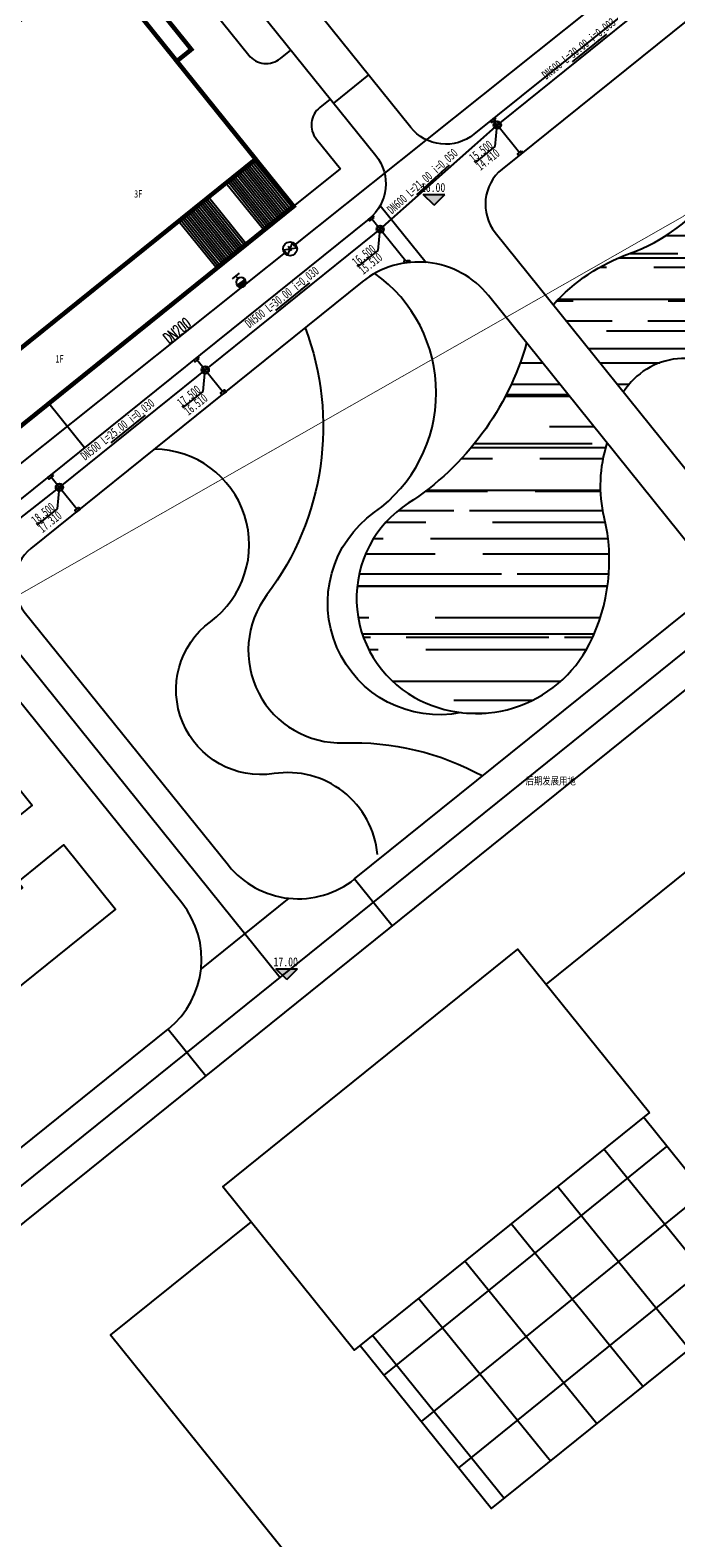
# Model space of a CAD drawing. Extents: x 38389316 to 38392219, y 2477539 to 2480586.
# Tile 25 of 43: x 38389970 to 38390057, y 2479526 to 2479728. Entities that reach past the tile are written whole.
import ezdxf
from ezdxf.enums import TextEntityAlignment as Align

# ---------------------------------------------------------------- set-up
doc = ezdxf.new("R2010")
doc.units = 0
doc.header["$LTSCALE"] = 1000
doc.header["$MEASUREMENT"] = 0
for name, pattern in [('CENTER2', [1.125, 0.75, -0.125, 0.125, -0.125]), ('DASH', [0.35, 0.25, -0.1]), ('PHANTOM2', [1.25, 0.625, -0.125, 0.125, -0.125, 0.125, -0.125])]:
    doc.linetypes.add(name, pattern=pattern)
doc.layers.get('0').update_dxf_attribs({"linetype": 'CONTINUOUS'})
for name, color, linetype in [('-给水标注', 60, 'CONTINUOUS'), ('000001', 2, 'CONTINUOUS'), ('DIM_ELEV', 8, 'CONTINUOUS'), ('DIM_SYMB', 3, 'CONTINUOUS'), ('DIM_污水', 3, 'CONTINUOUS'), ('JM_指标表', 7, 'CONTINUOUS'), ('PIPE-给水', 6, 'TG_J'), ('PIPE-雨水', 9, 'CONTINUOUS'), ('u-road', 4, 'CONTINUOUS'), ('VALVE_给水', 7, 'CONTINUOUS'), ('XG-雨水井', 2, 'CONTINUOUS'), ('建筑轮廓', 2, 'CONTINUOUS'), ('文字', 7, 'CONTINUOUS'), ('用地界线', 8, 'CONTINUOUS'), ('绿色屋顶', 114, 'CONTINUOUS'), ('路中线', 7, 'CENTER2'), ('道路', 33, 'CONTINUOUS')]:
    doc.layers.add(name, color=color, linetype=linetype)
doc.styles.add('-宋体', font='txt', dxfattribs={"width": 0.8})
doc.styles.add('DIM_FONT', font='SIMPLEX', dxfattribs={"width": 0.7, "bigfont": 'GBCBIG'})
doc.styles.add('TG_LINETYPE', font='SIMPLEX', dxfattribs={"width": 0.8, "height": 3, "bigfont": 'HZTXT'})
doc.styles.add('中等线体', font='txt', dxfattribs={"width": 0.8})
doc.styles.add('人防黑体', font='simhei.ttf', dxfattribs={"width": 0.7})
doc.styles.add('宋体', font='txt', dxfattribs={"width": 0.8, "height": 8})
doc.linetypes.add('TG_J', pattern='A,2,-0.3,["J",TG_LINETYPE,S=0.1,R=0,X=-0.23,Y=-0.15],0', length=2.3)
pattern_1 = [(0, (38392595.5196, 2482422.002), (13.97, 6.35), [95.25, -12.7, 31.75, -6.35]), (0, (38392603.965, 2482425.177), (-6.35, 8.4455), [19.05, -2.0955, 38.1, -4.7625]), (0, (38392598.6946, 2482427.399), (33.02, 4.2545), [50.8, -8.89, 25.4, -6.35])]

# ---------------------------------------------------------------- blocks, each defined once
blk = doc.blocks.new('雨水井')
for p, q in [((-1, 0), (1, 0)), ((-0.84, 0.55), (0.84, 0.55)), ((-0.84, -0.54), (0.84, -0.54))]:
    blk.add_line(p, q)
blk.add_lwpolyline([(0, -1), (0, 1)])
blk.add_circle((0, 0), 1)
blk = doc.blocks.new('addddd')
at = {"layer": '-给水标注', "lineweight": -2}
blk.add_hatch(color=256, dxfattribs=at).paths.add_polyline_path([(471862.69, 2575704.54, 0.414214), (471863.7, 2575703.58, 0.414214), (471864.65, 2575704.58)])
blk.add_line((471862.69, 2575704.54), (471864.65, 2575704.58), dxfattribs=at)
at = {"layer": '-给水标注'}
for p, q in [((471864.6, 2575706.22), (471862.72, 2575706.22)), ((471863.66, 2575705.54), (471863.66, 2575706.22))]:
    blk.add_line(p, q, dxfattribs=at)
at = {"layer": '-给水标注', "color": 4, "ltscale": 5}
blk.add_circle((471863.67, 2575704.56), 0.981, dxfattribs=at)
blk = doc.blocks.new('$VALVE$00000296')
for points in [[(-125, 72), (-125, -72), (125, 72), (125, -72), (-125, 72)], [(0, 60), (0, -64)]]:
    blk.add_lwpolyline(points)
for p in [(-125, 0), (125, 0)]:
    blk.add_point(p)
blk = doc.blocks.new('_ARROW')
blk.add_solid([(0, 0), (-1, 0.1), (-1, -0.1)])
blk = doc.blocks.new('hyvahavb')
at = {"layer": 'DIM_ELEV'}
blk.add_hatch(color=8, dxfattribs=at).paths.add_polyline_path([(-173.2, -4360.8), (-182.2, -4351.8), (-164.2, -4351.8)])
at = {"layer": 'DIM_ELEV', "color": 8}
for p, q in [((-173.2, -4360.8), (-182.2, -4351.8)), ((-182.2, -4351.8), (-164.2, -4351.8)), ((-173.2, -4360.8), (-164.2, -4351.8))]:
    blk.add_line(p, q, dxfattribs=at)
blk = doc.blocks.new('202210211F')
at = {"layer": '建筑轮廓'}
h = blk.add_hatch(dxfattribs=at)
h.set_pattern_fill('ANSI37', color=8, scale=5, angle=354, style=0)
h.set_pattern_definition([(39, (38392595.5196, 2482422.002), (-4.99523, 6.168596), []), (129, (38392595.5196, 2482422.002), (-6.168596, -4.99523), [])])
h.paths.add_polyline_path([(38392391.68, 2481656.17), (38392353.82, 2481625.69), (38392371.38, 2481603.88), (38392409.24, 2481634.36)])
h.paths.add_polyline_path([(38392384.99, 2481645.42), (38392391.59, 2481645.42), (38392391.59, 2481648.42), (38392384.99, 2481648.42)], flags=24)
at = {"layer": '道路'}
h = blk.add_hatch(dxfattribs=at)
h.set_pattern_fill('AR-RROOF', color=8, scale=5, style=0)
h.set_pattern_definition(pattern_1)
h.paths.add_polyline_path([(38392389.8, 2481771.55, 0.123405), (38392379.63, 2481764.74), (38392389.01, 2481753.09, -0.48459), (38392404.12, 2481754.58, 0.528217), (38392430.93, 2481759.11, -0.20002), (38392454.08, 2481780.46, 0.787845), (38392452.28, 2481796.21, -0.207547), (38392440.03, 2481803.41, 0.706448), (38392405.93, 2481793.28, -0.302174)])
h = blk.add_hatch(dxfattribs=at)
h.set_pattern_fill('AR-RROOF', color=8, scale=5, style=0)
h.set_pattern_definition(pattern_1)
h.paths.add_polyline_path([(38392386.43, 2481736.32, -0.138239), (38392386.84, 2481746.22), (38392376.05, 2481759.61, -0.181862), (38392360.24, 2481738.19, 0.564769), (38392361.09, 2481712.26, 0.426983), (38392384.46, 2481719.42, 0.176876)])
at = {"layer": 'u-road', "color": 8, "flags": 128}
for points in [[(38392392.31, 2481891.87), (38392415.32, 2481863.28, -0.414213), (38392410.77, 2481821.1), (38392369.02, 2481787.49, -0.414214), (38392360.58, 2481788.4), (38392315.24, 2481844.72)], [(38392293.44, 2481757.59), (38392290.97, 2481755.59, -0.414214), (38392282.53, 2481756.5), (38392256.07, 2481789.37, -0.414214), (38392257.89, 2481806.25), (38392302.13, 2481841.87, -0.414152), (38392310.57, 2481840.96), (38392355.91, 2481784.64, -0.414151), (38392355, 2481776.2), (38392306.08, 2481736.82, -0.414214), (38392297.64, 2481737.73), (38392295.32, 2481740.61, -0.414214), (38392296.24, 2481749.05), (38392300.6, 2481752.56)], [(38392402.91, 2481735.82, 0.414215), (38392411.35, 2481734.91), (38392467.12, 2481779.81, 0.414212), (38392468.94, 2481796.68), (38392468.94, 2481796.68), (38392445.43, 2481825.89, 0.414214), (38392428.55, 2481827.72), (38392372.78, 2481782.82, 0.414213), (38392371.87, 2481774.38), (38392402.91, 2481735.82)], [(38392351.68, 2481534.43, 0.440628), (38392369.36, 2481533.32), (38392536.89, 2481694.85, 0.38828), (38392537.91, 2481711.01), (38392537.91, 2481711.01), (38392489.01, 2481771.76, 0.414215), (38392472.14, 2481773.58), (38392472.14, 2481773.58), (38392291.58, 2481628.22, 0.414212), (38392289.76, 2481611.35), (38392351.68, 2481534.43)], [(38392397.33, 2481723.62, 0.414212), (38392398.24, 2481732.06), (38392370.96, 2481765.94, 0.414214), (38392354.09, 2481767.77), (38392309.84, 2481732.15, 0.414213), (38392308.93, 2481723.71), (38392336.21, 2481689.83, 0.414214), (38392353.08, 2481688), (38392397.33, 2481723.62)], [(38392272.49, 2481623.12, 0.033621), (38392272.49, 2481623.12), (38392272.49, 2481623.12, -0.504687), (38392272.49, 2481623.12), (38392328.16, 2481667.94, 0.414213), (38392329.98, 2481684.81), (38392302.36, 2481719.11, 0.368087), (38392294.72, 2481720.57), (38392147.38, 2481636.63, 0.461894), (38392145.68, 2481627.66), (38392194, 2481567.63, 0.414215), (38392202.44, 2481566.72), (38392272.49, 2481623.12)]]:
    blk.add_lwpolyline(points, format="xyb", dxfattribs=at)
for points in [[(38392354.94, 2481795.41), (38392350.26, 2481791.65)], [(38392356.49, 2481777.99), (38392362.62, 2481770.38)], [(38392353.08, 2481688), (38392358.1, 2481681.77)], [(38392344.29, 2481685.42), (38392332.56, 2481675.98)], [(38392328.16, 2481667.94), (38392333.18, 2481661.7)]]:
    blk.add_lwpolyline(points, dxfattribs=at)
at = {"layer": '建筑轮廓', "color": 8, "const_width": 0.6, "flags": 128}
for points in [[(38392305.68, 2481746.25), (38392344.93, 2481777.86), (38392329.32, 2481797.25), (38392331.27, 2481798.82), (38392303.17, 2481833.72), (38392268.28, 2481805.62), (38392275.11, 2481797.13), (38392268.8, 2481792.05)], [(38392339.86, 2481784.17), (38392318.41, 2481810.81), (38392279.15, 2481779.2), (38392300.6, 2481752.56)]]:
    blk.add_lwpolyline(points, close=True, dxfattribs=at)
at = {"layer": '建筑轮廓', "color": 8}
blk.add_lwpolyline([(38392300.6, 2481752.56), (38392339.86, 2481784.17), (38392329.32, 2481797.25), (38392331.27, 2481798.82), (38392303.17, 2481833.72), (38392268.28, 2481805.62), (38392275.11, 2481797.13), (38392268.8, 2481792.05)], close=True, dxfattribs=at)
at = {"layer": '建筑轮廓', "color": 8, "flags": 128}
for points in [[(38392303.09, 2481706.41), (38392309.99, 2481697.84), (38392303.83, 2481692.89), (38392303.21, 2481693.67), (38392270.96, 2481667.71), (38392276.48, 2481660.85), (38392308.72, 2481686.81), (38392308.1, 2481687.59), (38392314.25, 2481692.55), (38392321.15, 2481683.98), (38392268.57, 2481641.65), (38392262.3, 2481649.44), (38392268.84, 2481654.7), (38392268.84, 2481654.7), (38392268.84, 2481654.7), (38392263.32, 2481661.56), (38392263.32, 2481661.56), (38392263.32, 2481661.56), (38392256.78, 2481656.29), (38392250.51, 2481664.08)], [(38392392.46, 2481656.8), (38392353.04, 2481625.07), (38392335.48, 2481646.88), (38392374.9, 2481678.61), (38392392.46, 2481656.8)]]:
    blk.add_lwpolyline(points, close=True, dxfattribs=at)
for points in [[(38392339.25, 2481642.2), (38392320.47, 2481627.09), (38392367.82, 2481568.28), (38392444.78, 2481630.24), (38392397.43, 2481689.05), (38392378.66, 2481673.93)], [(38392353.82, 2481625.69), (38392371.38, 2481603.88), (38392409.24, 2481634.36), (38392391.68, 2481656.17)]]:
    blk.add_lwpolyline(points, dxfattribs=at)
at = {"layer": '用地界线', "color": 10, "linetype": 'PHANTOM2', "ltscale": 0.01, "const_width": 0.1, "flags": 128}
blk.add_lwpolyline([(38392235.26, 2482101.89), (38392270.9, 2482137.54), (38392306.54, 2482173.18), (38392373.95, 2482086.4), (38392424.95, 2482025.04), (38392448.56, 2481995.71), (38392438.61, 2481909.05), (38392429.45, 2481829.31), (38392429.01, 2481827.02), (38392427.12, 2481819.84), (38392426.6, 2481818.27), (38392426.26, 2481817.21), (38392425.43, 2481814.9), (38392423.82, 2481810.98), (38392421.79, 2481806.57), (38392418.72, 2481801.02), (38392414.83, 2481794.99), (38392410.53, 2481789.42), (38392405.59, 2481783.99), (38392398.87, 2481777.91), (38392396.95, 2481776.5), (38392345.95, 2481747.45), (38392111.41, 2481613.84), (38392109.01, 2481614.47), (38392106.98, 2481614.07), (38392098.15, 2481630.51), (38392116.12, 2481640.75), (38392101.21, 2481666.92), (38392135.86, 2481778.66), (38392136.38, 2481780.34), (38392181.47, 2481804.15), (38392192.72, 2481840.56), (38392168.94, 2481885.6), (38392177.65, 2481913.84), (38392177.59, 2481914.99), (38392183.13, 2481932.94), (38392184.52, 2481931.77), (38392189.13, 2481946.8), (38392199.95, 2481981.77), (38392198.7, 2481982.12), (38392198.34, 2481982.25), (38392199.41, 2481985.72), (38392202.06, 2481994.32)], close=True, dxfattribs=at)
at = {"layer": '路中线', "color": 8, "linetype": 'DASH', "ltscale": 4, "flags": 128}
for points in [[(38392199.45, 2481559.18), (38392555, 2481845.43)], [(38392242.92, 2481799.33), (38392343.13, 2481674.85)]]:
    blk.add_lwpolyline(points, dxfattribs=at)
at = {"layer": '道路', "color": 8}
for p, q in [((38392344.58, 2481777.82), (38392339.62, 2481783.98)), ((38392344.81, 2481778.01), (38392339.86, 2481784.17)), ((38392342.01, 2481775.76), (38392337.05, 2481781.91)), ((38392342.24, 2481775.94), (38392337.28, 2481782.1)), ((38392342.47, 2481776.13), (38392337.52, 2481782.29)), ((38392342.71, 2481776.32), (38392337.75, 2481782.47)), ((38392342.94, 2481776.51), (38392337.99, 2481782.66)), ((38392343.17, 2481776.7), (38392338.22, 2481782.85)), ((38392343.41, 2481776.88), (38392338.45, 2481783.04)), ((38392343.64, 2481777.07), (38392338.69, 2481783.23)), ((38392343.87, 2481777.26), (38392338.92, 2481783.41)), ((38392344.11, 2481777.45), (38392339.15, 2481783.6)), ((38392344.34, 2481777.64), (38392339.39, 2481783.79)), ((38392340.84, 2481774.81), (38392335.88, 2481780.97)), ((38392341.07, 2481775), (38392336.12, 2481781.16)), ((38392341.3, 2481775.19), (38392336.35, 2481781.34)), ((38392341.54, 2481775.38), (38392336.58, 2481781.53)), ((38392341.77, 2481775.57), (38392336.82, 2481781.72)), ((38392337.1, 2481771.8), (38392332.14, 2481777.96)), ((38392337.33, 2481771.99), (38392332.38, 2481778.15)), ((38392337.57, 2481772.18), (38392332.61, 2481778.33)), ((38392337.8, 2481772.37), (38392332.84, 2481778.52)), ((38392338.03, 2481772.56), (38392333.08, 2481778.71)), ((38392338.27, 2481772.75), (38392333.31, 2481778.9)), ((38392338.5, 2481772.93), (38392333.55, 2481779.09)), ((38392334.53, 2481769.74), (38392329.57, 2481775.89)), ((38392334.76, 2481769.92), (38392329.81, 2481776.08)), ((38392334.99, 2481770.11), (38392330.04, 2481776.27)), ((38392335.23, 2481770.3), (38392330.27, 2481776.45)), ((38392335.46, 2481770.49), (38392330.51, 2481776.64)), ((38392335.7, 2481770.68), (38392330.74, 2481776.83)), ((38392335.93, 2481770.86), (38392330.98, 2481777.02)), ((38392336.16, 2481771.05), (38392331.21, 2481777.21)), ((38392336.4, 2481771.24), (38392331.44, 2481777.39)), ((38392336.63, 2481771.43), (38392331.68, 2481777.58)), ((38392336.86, 2481771.62), (38392331.91, 2481777.77))]:
    blk.add_line(p, q, dxfattribs=at)
at = {"layer": '道路', "color": 8, "flags": 128}
for points in [[(38392328.76, 2481818.37), (38392327.35, 2481817.24, 0.414214), (38392326.9, 2481813.02), (38392338.94, 2481798.06, 0.414214), (38392343.16, 2481797.61), (38392344.56, 2481798.74)], [(38392379.63, 2481764.74, -0.123405), (38392389.8, 2481771.55, 0.302174), (38392405.93, 2481793.28, -0.706448), (38392440.03, 2481803.41, 0.207547), (38392452.28, 2481796.21, -0.787845), (38392454.08, 2481780.46, 0.20002), (38392430.93, 2481759.11, -0.528217), (38392404.12, 2481754.58, 0.48459), (38392389.01, 2481753.09, 0.48459)], [(38392349.83, 2481792.19), (38392348.42, 2481791.06, 0.414214), (38392347.97, 2481786.85), (38392351.17, 2481782.87)], [(38392367.33, 2481710.23, -0.809036), (38392355.75, 2481737.01, 0.515068), (38392355.78, 2481768.91, 1.594562)], [(38392346.47, 2481761.63, -0.257214), (38392341.36, 2481725.95, 0.630288), (38392351.63, 2481706.19, -0.134215), (38392370.19, 2481701.77, -1.756025)], [(38392376.05, 2481759.61, -0.181862), (38392360.24, 2481738.19, 0.564769), (38392361.09, 2481712.26, 0.426983), (38392384.46, 2481719.42, 0.176876), (38392386.43, 2481736.32, -0.138239), (38392386.84, 2481746.22, -0.138239)], [(38392356.13, 2481691.28, 0.432735), (38392342.31, 2481702.07, -0.783374), (38392333.82, 2481722.37, 0.718735), (38392326.34, 2481745.43, 38.623893)]]:
    blk.add_lwpolyline(points, format="xyb", dxfattribs=at)
for points in [[(38392344.93, 2481777.86), (38392351.17, 2481782.87)], [(38392316.99, 2481745.6), (38392312.22, 2481751.52)], [(38392320.47, 2481627.09), (38392367.51, 2481568.67)]]:
    blk.add_lwpolyline(points, dxfattribs=at)
blk.add_lwpolyline([(38392334.53, 2481769.74), (38392344.81, 2481778.01), (38392344.93, 2481777.86), (38392334.65, 2481769.58)], close=True, dxfattribs=at)
at = {"layer": 'DIM_ELEV', "color": 8, "xscale": 0.16, "yscale": 0.16, "zscale": 0.16}
for p in [(38392391.41, 2482475.73), (38392371.72, 2482372.28)]:
    blk.add_blockref('hyvahavb', p, dxfattribs=at)
at = {"layer": 'DIM_ELEV', "color": 8, "style": '-宋体', "width": 0.8}
for s, p in [('16.00', (38392361.93, 2481779.78)), ('17.00', (38392342.24, 2481676.33))]:
    blk.add_text(s, height=1.2, dxfattribs=at).set_placement(p)
at = {"layer": 'DIM_SYMB', "color": 8, "style": '宋体', "width": 0.8}
blk.add_text('后期发展用地', height=1, rotation=360, dxfattribs=at).set_placement((38392379.27, 2481700.6), align=Align.CENTER)
at = {"layer": '文字', "color": 8, "style": '中等线体', "width": 0.8}
for s, p in [('3F', (38392323.62, 2481779.03)), ('1F', (38392313.11, 2481756.99))]:
    blk.add_text(s, height=1, rotation=360, dxfattribs=at).set_placement(p)

msp = doc.modelspace()

# ---------------------------------------------------------------- hatches: boundary and pattern name
at = {"layer": 'XG-雨水井'}
for points in [[(38390032.34, 2479716.01), (38390032.34, 2479716.01), (38390032.07, 2479715.79), (38390032.25, 2479715.57), (38390032.52, 2479715.78), (38390032.52, 2479715.78)], [(38390036.11, 2479711.34), (38390036.11, 2479711.34), (38390035.84, 2479711.13), (38390035.66, 2479711.35), (38390035.93, 2479711.57), (38390035.93, 2479711.57)], [(38390016.05, 2479702.88), (38390016.05, 2479702.88), (38390015.78, 2479702.67), (38390015.96, 2479702.44), (38390016.23, 2479702.66), (38390016.23, 2479702.66)], [(38390021, 2479696.67), (38390021, 2479696.67), (38390020.66, 2479696.62), (38390020.63, 2479696.91), (38390020.97, 2479696.95), (38390020.97, 2479696.95)], [(38389992.68, 2479684.07), (38389992.68, 2479684.07), (38389992.41, 2479683.85), (38389992.6, 2479683.63), (38389992.86, 2479683.84), (38389992.86, 2479683.84)], [(38389996.46, 2479679.4), (38389996.46, 2479679.4), (38389996.19, 2479679.19), (38389996.01, 2479679.41), (38389996.27, 2479679.63), (38389996.28, 2479679.63)], [(38389973.21, 2479668.39), (38389973.21, 2479668.39), (38389972.94, 2479668.17), (38389973.12, 2479667.95), (38389973.39, 2479668.17), (38389973.39, 2479668.17)], [(38389976.98, 2479663.73), (38389976.98, 2479663.72), (38389976.71, 2479663.51), (38389976.53, 2479663.73), (38389976.8, 2479663.95), (38389976.8, 2479663.95)]]:
    msp.add_hatch(color=256, dxfattribs=at).paths.add_polyline_path(points)

# ---------------------------------------------------------------- linework, layer by layer
at = {"layer": 'DIM_污水', "color": 8}
for p, q in [((38390047.27, 2479727.16, 7.5), (38390042.7, 2479723.48, 7.5)), ((38390032.43, 2479712.15), (38390032.7, 2479715.02)), ((38390029.74, 2479709.98), (38390032.43, 2479712.15)), ((38390026.26, 2479709.66, 7.5), (38390021.92, 2479705.7, 7.5)), ((38390016.78, 2479698.24), (38390017.05, 2479701.11)), ((38390014.08, 2479696.07), (38390016.78, 2479698.24)), ((38390007.62, 2479693.94, 7.5), (38390003.05, 2479690.26, 7.5)), ((38389993.41, 2479679.43), (38389993.68, 2479682.3)), ((38389990.71, 2479677.26), (38389993.41, 2479679.43)), ((38389985.66, 2479676.26, 7.5), (38389981.09, 2479672.58, 7.5)), ((38389973.93, 2479663.75), (38389974.2, 2479666.62)), ((38389971.24, 2479661.58), (38389973.93, 2479663.75))]:
    msp.add_line(p, q, dxfattribs=at)
at = {"layer": 'JM_指标表'}
msp.add_circle((38390005.01, 2479698.48), 0.931, dxfattribs=at)
at = {"layer": 'PIPE-给水', "const_width": 0.25}
for points in [[(38390005.58, 2479698.96), (38390090.98, 2479767.07)], [(38390005.59, 2479698.95), (38390006.96, 2479700.06)], [(38389960.39, 2479662.91), (38390004.41, 2479698.02)]]:
    msp.add_lwpolyline(points, dxfattribs=at)
at = {"layer": 'PIPE-雨水', "const_width": 0.25}
for points in [[(38390033.09, 2479715.33), (38390055.68, 2479733.52)], [(38390032.39, 2479715.41), (38390032.26, 2479715.57)], [(38390017.42, 2479701.45), (38390032.33, 2479714.69)], [(38390033.02, 2479714.63), (38390035.66, 2479711.35)], [(38390016.73, 2479701.5), (38390015.97, 2479702.45)], [(38389994.07, 2479682.61), (38390016.66, 2479700.8)], [(38390017.36, 2479700.72), (38390020.45, 2479696.89)], [(38389993.36, 2479682.69), (38389992.6, 2479683.63)], [(38389974.59, 2479666.94), (38389993.29, 2479681.99)], [(38389993.99, 2479681.91), (38389996.01, 2479679.41)], [(38389973.89, 2479667.01), (38389973.13, 2479667.96)], [(38389959.58, 2479655.15), (38389973.81, 2479666.32)], [(38389974.52, 2479666.23), (38389976.53, 2479663.73)]]:
    msp.add_lwpolyline(points, dxfattribs=at)
at = {"layer": 'XG-雨水井'}
for points in [[(38390032.52, 2479715.78), (38390032.34, 2479716.01), (38390032.34, 2479716.01), (38390031.8, 2479715.58), (38390031.98, 2479715.35), (38390032.52, 2479715.78)], [(38390035.93, 2479711.57), (38390036.11, 2479711.34), (38390036.11, 2479711.34), (38390035.57, 2479710.91), (38390035.39, 2479711.13), (38390035.93, 2479711.57)], [(38390016.23, 2479702.66), (38390016.05, 2479702.88), (38390016.05, 2479702.88), (38390015.51, 2479702.45), (38390015.69, 2479702.22), (38390016.23, 2479702.66)], [(38390020.97, 2479696.95), (38390021, 2479696.67), (38390021, 2479696.67), (38390020.32, 2479696.58), (38390020.28, 2479696.87), (38390020.97, 2479696.95)], [(38389992.86, 2479683.84), (38389992.68, 2479684.07), (38389992.68, 2479684.07), (38389992.15, 2479683.64), (38389992.33, 2479683.41), (38389992.86, 2479683.84)], [(38389996.28, 2479679.63), (38389996.46, 2479679.4), (38389996.46, 2479679.4), (38389995.92, 2479678.97), (38389995.74, 2479679.19), (38389996.27, 2479679.63)], [(38389973.39, 2479668.17), (38389973.21, 2479668.39), (38389973.21, 2479668.39), (38389972.67, 2479667.96), (38389972.85, 2479667.73), (38389973.39, 2479668.17)], [(38389976.8, 2479663.95), (38389976.98, 2479663.73), (38389976.98, 2479663.72), (38389976.44, 2479663.29), (38389976.26, 2479663.52), (38389976.8, 2479663.95)]]:
    msp.add_lwpolyline(points, close=True, dxfattribs=at)

# ---------------------------------------------------------------- block references
msp.add_blockref('202210211F', (-2339.44, -2073.7))
at = {"layer": 'DIM_污水', "color": 8, "xscale": 1.389713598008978, "yscale": 1.389713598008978, "zscale": 1.389713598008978}
for p, rotation in [((38390047.27, 2479727.16, 7.5), 38.83661932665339), ((38390026.26, 2479709.66, 7.5), 42.38412828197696), ((38390007.62, 2479693.94, 7.5), 38.83661932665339), ((38389985.66, 2479676.26, 7.5), 38.83661932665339)]:
    msp.add_blockref('_ARROW', p, dxfattribs=dict(at, rotation=rotation))
at = {"layer": 'VALVE_给水', "xscale": -0.006000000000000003, "yscale": 0.005999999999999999, "zscale": 0.006, "rotation": 218.8366193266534}
msp.add_blockref('$VALVE$00000296', (38390005, 2479698.48), dxfattribs=at)
at = {"layer": 'XG-雨水井', "color": 8, "xscale": 0.4999995, "yscale": 0.4999995, "zscale": 0.4999995, "rotation": 308.8366193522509}
for p in [(38390032.7, 2479715.02), (38390017.05, 2479701.11), (38389993.68, 2479682.3), (38389974.2, 2479666.62)]:
    msp.add_blockref('雨水井', p, dxfattribs=at)
at = {"layer": '绿色屋顶', "color": 8, "xscale": -0.6499999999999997, "yscale": 0.6499999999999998, "zscale": 0.6499999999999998, "rotation": 38.83661930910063}
msp.add_blockref('addddd', (39678806.2, 1367930.19), dxfattribs=at)

# ---------------------------------------------------------------- texts
at = {"layer": '000001', "style": 'DIM_FONT', "width": 0.6}
msp.add_text('DN200', height=1.5, rotation=38.8366, dxfattribs=at).set_placement((38389989.45, 2479688.15, 0), align=Align.TOP_CENTER)
at = {"layer": 'DIM_污水', "color": 8, "style": '人防黑体', "width": 0.7}
for s, rotation, p in [('DN600 L=30.00 i=0.003', 38.5001, (38390039.25, 2479721.05)), ('DN600 L=21.00 i=0.050', 42.0476, (38390018.63, 2479703.06)), ('DN500 L=30.00 i=0.030', 38.5001, (38389999.6, 2479687.83)), ('DN500 L=25.00 i=0.030', 38.5001, (38389977.64, 2479670.15))]:
    msp.add_text(s, height=1.2, rotation=rotation, dxfattribs=at).set_placement(p)
at = {"layer": 'DIM_污水', "color": 9, "style": '人防黑体', "width": 0.7}
for s, p in [('Y47', (38390032.59, 2479714.67, 0)), ('Y46', (38390016.94, 2479700.76, 0)), ('Y45', (38389993.57, 2479681.95, 0)), ('Y44', (38389974.1, 2479666.27, 0))]:
    msp.add_text(s, height=0.4, rotation=38.8261, dxfattribs=at).set_placement(p)
at = {"layer": 'DIM_污水', "color": 8, "style": '人防黑体', "width": 0.7}
for s, p in [('15.500', (38390030.51, 2479711.53, 70.44)), ('14.410', (38390031.43, 2479710.41, 70.44)), ('16.500', (38390014.86, 2479697.63, 70.44)), ('15.510', (38390015.77, 2479696.51, 70.44)), ('17.500', (38389991.49, 2479678.82, 70.44)), ('16.510', (38389992.41, 2479677.69, 70.44)), ('18.500', (38389972.01, 2479663.14, 70.44)), ('17.310', (38389972.93, 2479662.02, 70.44))]:
    msp.add_text(s, height=1.2, rotation=38.5759, dxfattribs=at).set_placement(p, align=Align.MIDDLE)

doc.saveas('drawing.dxf')
